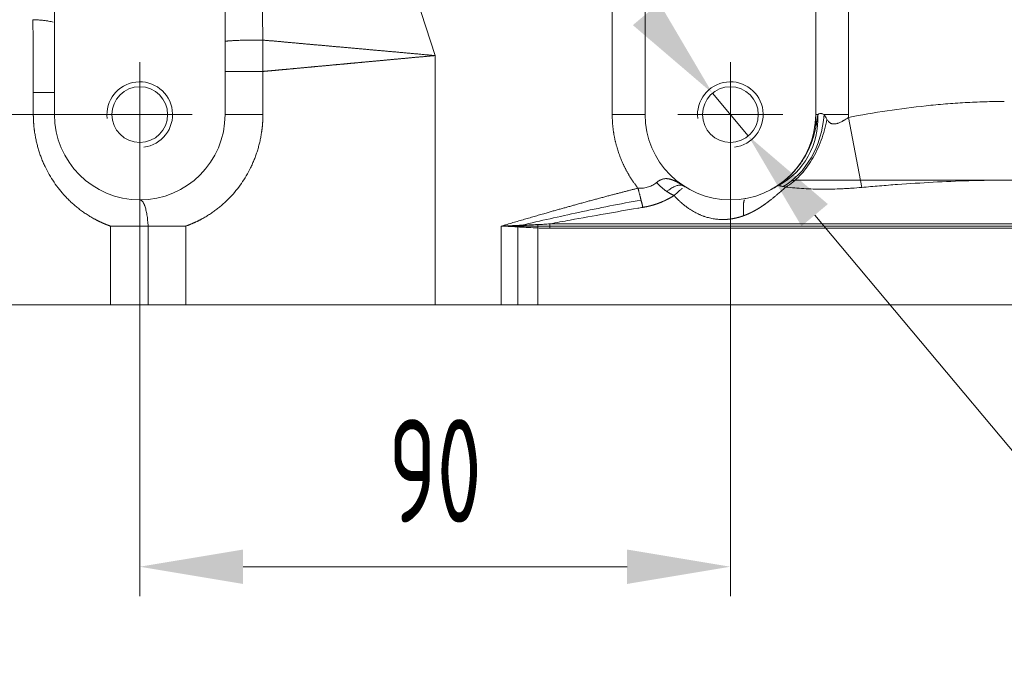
# Model space of a CAD drawing. Header units: millimetres. Extents: x -170 to 6906, y -2212 to 4257.
# Tile 10 of 256: x 778 to 928, y 1405 to 1505. Entities that reach past the tile are written whole.
import ezdxf

# ---------------------------------------------------------------- set-up
doc = ezdxf.new("R2010")
doc.units = ezdxf.units.MM
doc.linetypes.add('CENTER2', pattern=[28.575, 19.05, -3.175, 3.175, -3.175])
for name, color, linetype, lineweight in [('1轮廓实线层', 7, 'Continuous', 18), ('2细线层', 4, 'Continuous', 13), ('3中心线层', 1, 'CENTER2', 13), ('7标注层', 4, 'Continuous', 13)]:
    doc.layers.add(name, color=color, linetype=linetype, lineweight=lineweight)
doc.styles.add('PC_TEXTSTYLE', font='ISOCP.SHX', dxfattribs={"width": 0.707, "bigfont": 'GBCBIG.SHX'})

msp = doc.modelspace()

# ---------------------------------------------------------------- linework, layer by layer
at = {"layer": '1轮廓实线层', "color": 7}
for p, q in [((783.08, 1490.96), (783.08, 1540.96)), ((809.08, 1490.96), (809.08, 1540.96)), ((868.08, 1490.96), (868.08, 1540.96)), ((873.08, 1490.96), (873.08, 1540.96)), ((873.08, 1490.96), (873.08, 1540.96)), ((899.08, 1540.96), (899.08, 1490.96)), ((904.08, 1540.96), (904.08, 1490.96)), ((828.53, 1539.02), (841.08, 1499.96)), ((841.08, 1461.96), (841.08, 1499.96)), ((814.85, 1497.54), (814.85, 1490.96)), ((779.86, 1490.96), (779.86, 1494.31)), ((873.08, 1490.96), (868.08, 1490.96)), ((899.08, 1490.96), (899.08, 1488.92)), ((899.08, 1490.96), (899.41, 1490.96)), ((900.38, 1490.96), (904.08, 1490.96)), ((906.09, 1479.86), (904.08, 1490.54)), ((900.69, 1480.96), (952.29, 1480.96)), ((879.11, 1479.98), (879.15, 1479.96)), ((879.15, 1479.96), (879.15, 1479.97)), ((791.61, 1461.96), (791.61, 1473.96)), ((797.35, 1461.96), (797.35, 1473.96)), ((803.1, 1461.96), (803.1, 1473.96)), ((851.15, 1473.96), (856.74, 1473.96)), ((851.15, 1461.96), (851.15, 1473.96)), ((853.68, 1461.96), (853.68, 1473.84)), ((856.72, 1461.96), (856.72, 1473.68)), ((856.78, 1473.96), (1012.43, 1473.96)), ((1012.41, 1473.64), (858.56, 1473.64)), ((858.57, 1474.31), (1012.52, 1474.31)), ((791.61, 1461.96), (671.41, 1461.96)), ((841.08, 1461.96), (803.1, 1461.96)), ((851.15, 1461.96), (841.08, 1461.96)), ((1012.41, 1461.96), (856.72, 1461.96))]:
    msp.add_line(p, q, dxfattribs=at)
for centre in [(796.08, 1490.96), (886.08, 1490.96)]:
    msp.add_circle(centre, 4.25, dxfattribs=at)
for centre in [(796.08, 1490.96), (886.08, 1490.96)]:
    msp.add_arc(centre, 13, 180, 0, dxfattribs=at)
for centre, major_axis, ratio, start_param, end_param in [((888.21, 1490.96), (-3.38, 11.52), 0.928648, 3.326243, 4.446611), ((891.49, 1490.96), (2.1, 11.82), 0.735457, 3.675187, 4.842153), ((856.9, 1473.68), (-0.1, -2), 0.090566, 4.455124, 4.717005)]:
    msp.add_ellipse(centre, major_axis=major_axis, ratio=ratio, start_param=start_param, end_param=end_param, dxfattribs=at)
for points, degree, knots in [([(814.47, 1541.09), (814.47, 1540.87), (814.48, 1540.44), (814.48, 1539.79), (814.49, 1539.15), (814.5, 1538.5), (814.5, 1537.86), (814.51, 1537.22), (814.51, 1536.58), (814.52, 1535.94), (814.53, 1535.31), (814.53, 1534.68), (814.54, 1534.05), (814.54, 1533.42), (814.55, 1532.79), (814.55, 1532.17), (814.56, 1531.54), (814.56, 1530.92), (814.57, 1530.3), (814.58, 1529.69), (814.58, 1529.07), (814.59, 1528.46), (814.59, 1527.85), (814.6, 1527.24), (814.6, 1526.63), (814.61, 1526.03), (814.61, 1525.42), (814.62, 1524.82), (814.63, 1524.22), (814.63, 1523.62), (814.64, 1523.03), (814.64, 1522.43), (814.65, 1521.84), (814.65, 1521.25), (814.66, 1520.66), (814.66, 1520.07), (814.67, 1519.49), (814.67, 1518.91), (814.68, 1518.33), (814.68, 1517.75), (814.69, 1517.17), (814.69, 1516.6), (814.7, 1516.02), (814.71, 1515.45), (814.71, 1514.88), (814.72, 1514.32), (814.72, 1513.75), (814.73, 1513.19), (814.73, 1512.63), (814.74, 1512.07), (814.74, 1511.51), (814.75, 1510.95), (814.75, 1510.4), (814.76, 1509.85), (814.76, 1509.3), (814.77, 1508.75), (814.77, 1508.2), (814.78, 1507.66), (814.78, 1507.12), (814.79, 1506.58), (814.79, 1506.04), (814.8, 1505.5), (814.8, 1504.97), (814.81, 1504.43), (814.81, 1503.9), (814.81, 1503.37), (814.82, 1502.85), (814.82, 1502.5), (814.82, 1502.32)], 3, [0, 0, 0, 0, 0.016752, 0.033456, 0.050109, 0.066714, 0.083269, 0.099775, 0.116232, 0.13264, 0.148998, 0.165307, 0.181567, 0.197777, 0.213939, 0.230051, 0.246113, 0.262127, 0.278091, 0.294006, 0.309872, 0.325688, 0.341455, 0.357173, 0.372842, 0.388461, 0.404031, 0.419552, 0.435024, 0.450446, 0.46582, 0.481143, 0.496418, 0.511643, 0.52682, 0.541947, 0.557024, 0.572053, 0.587032, 0.601962, 0.616842, 0.631674, 0.646456, 0.661188, 0.675872, 0.690506, 0.705092, 0.719627, 0.734114, 0.748551, 0.762939, 0.777278, 0.791568, 0.805808, 0.819999, 0.834141, 0.848233, 0.862277, 0.876271, 0.890215, 0.904111, 0.917957, 0.931754, 0.945502, 0.9592, 0.972849, 0.986449, 1, 1, 1, 1]), ([(779.8, 1505.43), (779.8, 1505.38), (779.8, 1505.28), (779.81, 1505.13), (779.81, 1504.98), (779.81, 1504.83), (779.81, 1504.68), (779.81, 1504.53), (779.81, 1504.38), (779.81, 1504.23), (779.81, 1504.08), (779.81, 1503.93), (779.81, 1503.79), (779.82, 1503.64), (779.82, 1503.49), (779.82, 1503.34), (779.82, 1503.19), (779.82, 1503.04), (779.82, 1502.89), (779.82, 1502.74), (779.82, 1502.59), (779.82, 1502.44), (779.82, 1502.29), (779.82, 1502.14), (779.83, 1502), (779.83, 1501.85), (779.83, 1501.7), (779.83, 1501.55), (779.83, 1501.4), (779.83, 1501.25), (779.83, 1501.1), (779.83, 1500.95), (779.83, 1500.81), (779.83, 1500.66), (779.83, 1500.51), (779.83, 1500.36), (779.84, 1500.21), (779.84, 1500.06), (779.84, 1499.91), (779.84, 1499.77), (779.84, 1499.62), (779.84, 1499.47), (779.84, 1499.32), (779.84, 1499.17), (779.84, 1499.03), (779.84, 1498.88), (779.84, 1498.73), (779.84, 1498.58), (779.84, 1498.43), (779.85, 1498.28), (779.85, 1498.14), (779.85, 1497.99), (779.85, 1497.84), (779.85, 1497.69), (779.85, 1497.55), (779.85, 1497.4), (779.85, 1497.25), (779.85, 1497.1), (779.85, 1496.96), (779.85, 1496.81), (779.85, 1496.66), (779.85, 1496.51), (779.85, 1496.37), (779.86, 1496.22), (779.86, 1496.07), (779.86, 1495.92), (779.86, 1495.78), (779.86, 1495.63), (779.86, 1495.48), (779.86, 1495.33), (779.86, 1495.19), (779.86, 1495.04), (779.86, 1494.89), (779.86, 1494.75), (779.86, 1494.6), (779.86, 1494.45), (779.86, 1494.36), (779.86, 1494.31)], 3, [0, 0, 0, 0, 0.013506, 0.027008, 0.040504, 0.053996, 0.067484, 0.080967, 0.094445, 0.107918, 0.121387, 0.134851, 0.14831, 0.161765, 0.175215, 0.18866, 0.202101, 0.215537, 0.228969, 0.242395, 0.255818, 0.269235, 0.282648, 0.296056, 0.309459, 0.322858, 0.336252, 0.349642, 0.363026, 0.376407, 0.389782, 0.403153, 0.416519, 0.429881, 0.443238, 0.45659, 0.469937, 0.48328, 0.496619, 0.509952, 0.523281, 0.536606, 0.549925, 0.56324, 0.576551, 0.589856, 0.603158, 0.616454, 0.629746, 0.643033, 0.656315, 0.669593, 0.682866, 0.696134, 0.709398, 0.722657, 0.735911, 0.749161, 0.762405, 0.775646, 0.788881, 0.802112, 0.815337, 0.828559, 0.841775, 0.854987, 0.868194, 0.881396, 0.894593, 0.907786, 0.920973, 0.934157, 0.947335, 0.960508, 0.973677, 0.986841, 1, 1, 1, 1]), ([(779.8, 1505.43), (780.03, 1505.42), (780.25, 1505.41), (780.69, 1505.38), (780.9, 1505.36), (781.31, 1505.33), (781.5, 1505.31), (781.86, 1505.26), (782.03, 1505.24), (782.33, 1505.19), (782.47, 1505.16), (782.69, 1505.11), (782.79, 1505.08), (782.86, 1505.05)], 3, [0, 0, 0, 0, 0.16667, 0.16667, 0.33334, 0.33334, 0.500011, 0.500011, 0.666681, 0.666681, 0.833351, 0.833351, 1, 1, 1, 1]), ([(814.82, 1502.32), (814.89, 1502.31), (815.04, 1502.3), (815.25, 1502.28), (815.46, 1502.26), (815.68, 1502.24), (815.89, 1502.22), (816.11, 1502.21), (816.33, 1502.19), (816.55, 1502.17), (816.77, 1502.15), (816.99, 1502.13), (817.22, 1502.11), (817.44, 1502.09), (817.67, 1502.07), (817.9, 1502.04), (818.13, 1502.02), (818.36, 1502), (818.59, 1501.98), (818.82, 1501.96), (819.06, 1501.94), (819.29, 1501.92), (819.53, 1501.9), (819.77, 1501.88), (820.01, 1501.86), (820.25, 1501.83), (820.49, 1501.81), (820.74, 1501.79), (820.98, 1501.77), (821.23, 1501.75), (821.48, 1501.72), (821.72, 1501.7), (821.98, 1501.68), (822.23, 1501.66), (822.48, 1501.63), (822.73, 1501.61), (822.99, 1501.59), (823.25, 1501.57), (823.51, 1501.54), (823.77, 1501.52), (824.03, 1501.5), (824.29, 1501.47), (824.55, 1501.45), (824.82, 1501.42), (825.08, 1501.4), (825.35, 1501.38), (825.62, 1501.35), (825.89, 1501.33), (826.16, 1501.3), (826.44, 1501.28), (826.71, 1501.25), (826.99, 1501.23), (827.26, 1501.2), (827.54, 1501.18), (827.82, 1501.15), (828.1, 1501.13), (828.38, 1501.1), (828.67, 1501.08), (828.95, 1501.05), (829.24, 1501.03), (829.53, 1501), (829.81, 1500.98), (830.1, 1500.95), (830.4, 1500.92), (830.69, 1500.9), (830.98, 1500.87), (831.28, 1500.84), (831.57, 1500.82), (831.87, 1500.79), (832.17, 1500.76), (832.47, 1500.74), (832.77, 1500.71), (833.08, 1500.68), (833.38, 1500.66), (833.69, 1500.63), (834, 1500.6), (834.3, 1500.57), (834.61, 1500.54), (834.92, 1500.52), (835.24, 1500.49), (835.55, 1500.46), (835.87, 1500.43), (836.18, 1500.4), (836.5, 1500.38), (836.82, 1500.35), (837.14, 1500.32), (837.46, 1500.29), (837.78, 1500.26), (838.11, 1500.23), (838.43, 1500.2), (838.76, 1500.17), (839.09, 1500.14), (839.42, 1500.11), (839.75, 1500.08), (840.08, 1500.05), (840.41, 1500.02), (840.75, 1499.99), (840.97, 1499.97), (841.08, 1499.96)], 3, [0, 0, 0, 0, 0.008087, 0.016223, 0.024408, 0.032642, 0.040925, 0.049257, 0.057638, 0.066068, 0.074547, 0.083076, 0.091653, 0.100279, 0.108955, 0.117679, 0.126453, 0.135275, 0.144147, 0.153067, 0.162037, 0.171056, 0.180124, 0.18924, 0.198406, 0.207621, 0.216885, 0.226198, 0.23556, 0.244972, 0.254432, 0.263941, 0.273499, 0.283107, 0.292763, 0.302469, 0.312223, 0.322027, 0.331879, 0.341781, 0.351732, 0.361732, 0.371781, 0.381878, 0.392025, 0.402221, 0.412466, 0.422761, 0.433104, 0.443496, 0.453937, 0.464428, 0.474967, 0.485555, 0.496193, 0.506879, 0.517615, 0.5284, 0.539233, 0.550116, 0.561048, 0.572029, 0.583058, 0.594137, 0.605265, 0.616442, 0.627668, 0.638943, 0.650268, 0.661641, 0.673063, 0.684534, 0.696055, 0.707624, 0.719242, 0.73091, 0.742626, 0.754392, 0.766207, 0.77807, 0.789983, 0.801945, 0.813955, 0.826015, 0.838124, 0.850282, 0.862489, 0.874744, 0.887049, 0.899403, 0.911806, 0.924258, 0.936759, 0.949309, 0.961909, 0.974557, 0.987254, 1, 1, 1, 1]), ([(841.08, 1499.96), (841.01, 1499.96), (840.87, 1499.94), (840.65, 1499.92), (840.43, 1499.9), (840.22, 1499.88), (840, 1499.86), (839.79, 1499.84), (839.57, 1499.82), (839.36, 1499.8), (839.15, 1499.78), (838.94, 1499.76), (838.73, 1499.74), (838.52, 1499.73), (838.31, 1499.71), (838.1, 1499.69), (837.89, 1499.67), (837.68, 1499.65), (837.48, 1499.63), (837.27, 1499.61), (837.06, 1499.59), (836.86, 1499.57), (836.66, 1499.55), (836.45, 1499.53), (836.25, 1499.52), (836.05, 1499.5), (835.85, 1499.48), (835.65, 1499.46), (835.45, 1499.44), (835.25, 1499.42), (835.05, 1499.4), (834.85, 1499.39), (834.65, 1499.37), (834.46, 1499.35), (834.26, 1499.33), (834.06, 1499.31), (833.87, 1499.3), (833.68, 1499.28), (833.48, 1499.26), (833.29, 1499.24), (833.1, 1499.22), (832.91, 1499.21), (832.72, 1499.19), (832.53, 1499.17), (832.34, 1499.15), (832.15, 1499.14), (831.96, 1499.12), (831.78, 1499.1), (831.59, 1499.08), (831.4, 1499.07), (831.22, 1499.05), (831.03, 1499.03), (830.85, 1499.02), (830.67, 1499), (830.49, 1498.98), (830.3, 1498.97), (830.12, 1498.95), (829.94, 1498.93), (829.76, 1498.92), (829.59, 1498.9), (829.41, 1498.88), (829.23, 1498.87), (829.05, 1498.85), (828.88, 1498.83), (828.7, 1498.82), (828.53, 1498.8), (828.35, 1498.79), (828.18, 1498.77), (828.01, 1498.75), (827.84, 1498.74), (827.66, 1498.72), (827.49, 1498.71), (827.32, 1498.69), (827.16, 1498.67), (826.99, 1498.66), (826.82, 1498.64), (826.65, 1498.63), (826.49, 1498.61), (826.32, 1498.6), (826.15, 1498.58), (825.99, 1498.57), (825.83, 1498.55), (825.66, 1498.54), (825.5, 1498.52), (825.34, 1498.51), (825.18, 1498.49), (825.02, 1498.48), (824.86, 1498.46), (824.7, 1498.45), (824.54, 1498.43), (824.39, 1498.42), (824.23, 1498.4), (824.07, 1498.39), (823.92, 1498.37), (823.76, 1498.36), (823.61, 1498.35), (823.45, 1498.33), (823.3, 1498.32), (823.15, 1498.3), (823, 1498.29), (822.85, 1498.28), (822.7, 1498.26), (822.55, 1498.25), (822.4, 1498.23), (822.25, 1498.22), (822.11, 1498.21), (821.96, 1498.19), (821.81, 1498.18), (821.67, 1498.17), (821.52, 1498.15), (821.38, 1498.14), (821.24, 1498.13), (821.09, 1498.11), (820.95, 1498.1), (820.81, 1498.09), (820.67, 1498.07), (820.53, 1498.06), (820.39, 1498.05), (820.25, 1498.04), (820.12, 1498.02), (819.98, 1498.01), (819.84, 1498), (819.71, 1497.99), (819.57, 1497.97), (819.44, 1497.96), (819.31, 1497.95), (819.17, 1497.94), (819.04, 1497.92), (818.91, 1497.91), (818.78, 1497.9), (818.65, 1497.89), (818.52, 1497.87), (818.39, 1497.86), (818.26, 1497.85), (818.14, 1497.84), (818.01, 1497.83), (817.88, 1497.82), (817.76, 1497.8), (817.63, 1497.79), (817.51, 1497.78), (817.39, 1497.77), (817.26, 1497.76), (817.14, 1497.75), (817.02, 1497.74), (816.9, 1497.73), (816.78, 1497.71), (816.66, 1497.7), (816.54, 1497.69), (816.42, 1497.68), (816.31, 1497.67), (816.19, 1497.66), (816.08, 1497.65), (815.96, 1497.64), (815.85, 1497.63), (815.73, 1497.62), (815.62, 1497.61), (815.51, 1497.6), (815.39, 1497.59), (815.28, 1497.58), (815.17, 1497.57), (815.06, 1497.56), (814.95, 1497.55), (814.88, 1497.54), (814.85, 1497.54)], 3, [0, 0, 0, 0, 0.008263, 0.016501, 0.024713, 0.032899, 0.04106, 0.049195, 0.057304, 0.065388, 0.073446, 0.081479, 0.089486, 0.097467, 0.105422, 0.113352, 0.121256, 0.129135, 0.136988, 0.144815, 0.152616, 0.160392, 0.168143, 0.175867, 0.183566, 0.191239, 0.198887, 0.206509, 0.214106, 0.221676, 0.229221, 0.236741, 0.244234, 0.251703, 0.259145, 0.266562, 0.273953, 0.281318, 0.288658, 0.295972, 0.303261, 0.310524, 0.317761, 0.324973, 0.332159, 0.339319, 0.346454, 0.353563, 0.360646, 0.367704, 0.374736, 0.381742, 0.388723, 0.395678, 0.402607, 0.409511, 0.416389, 0.423242, 0.430068, 0.43687, 0.443645, 0.450395, 0.457119, 0.463818, 0.470491, 0.477138, 0.48376, 0.490355, 0.496926, 0.50347, 0.509989, 0.516483, 0.52295, 0.529393, 0.535809, 0.5422, 0.548565, 0.554904, 0.561218, 0.567506, 0.573769, 0.580005, 0.586217, 0.592402, 0.598562, 0.604696, 0.610805, 0.616888, 0.622945, 0.628977, 0.634983, 0.640963, 0.646918, 0.652847, 0.65875, 0.664628, 0.67048, 0.676306, 0.682107, 0.687882, 0.693631, 0.699355, 0.705053, 0.710726, 0.716373, 0.721994, 0.727589, 0.733159, 0.738704, 0.744222, 0.749715, 0.755182, 0.760624, 0.76604, 0.77143, 0.776795, 0.782134, 0.787447, 0.792735, 0.797997, 0.803234, 0.808444, 0.81363, 0.818789, 0.823923, 0.829031, 0.834113, 0.83917, 0.844202, 0.849207, 0.854187, 0.859141, 0.86407, 0.868973, 0.87385, 0.878702, 0.883528, 0.888328, 0.893103, 0.897852, 0.902575, 0.907273, 0.911945, 0.916591, 0.921212, 0.925807, 0.930377, 0.934921, 0.939439, 0.943931, 0.948398, 0.95284, 0.957255, 0.961645, 0.966009, 0.970348, 0.974661, 0.978948, 0.98321, 0.987446, 0.991656, 0.995841, 1, 1, 1, 1]), ([(809.08, 1497.54), (809.08, 1497.54), (809.1, 1497.54), (809.19, 1497.54), (809.33, 1497.54), (809.53, 1497.54), (809.78, 1497.54), (810.08, 1497.54), (810.43, 1497.54), (810.82, 1497.54), (811.25, 1497.54), (811.71, 1497.54), (812.2, 1497.54), (812.71, 1497.54), (813.24, 1497.54), (813.77, 1497.54), (814.31, 1497.54), (814.67, 1497.54), (814.85, 1497.54)], 3, [0, 0, 0, 0, 0.061812, 0.124357, 0.186903, 0.249449, 0.311995, 0.374541, 0.437087, 0.499633, 0.562179, 0.624725, 0.687271, 0.749816, 0.812362, 0.874908, 0.937454, 1, 1, 1, 1]), ([(779.86, 1494.31), (780.1, 1494.31), (780.33, 1494.31), (780.76, 1494.31), (780.97, 1494.31), (781.37, 1494.31), (781.56, 1494.31), (781.9, 1494.31), (782.06, 1494.31), (782.34, 1494.31), (782.47, 1494.31), (782.69, 1494.31), (782.78, 1494.31), (782.93, 1494.31), (782.99, 1494.31), (783.06, 1494.31), (783.08, 1494.31), (783.08, 1494.31)], 3, [0, 0, 0, 0, 0.124995, 0.124995, 0.24999, 0.24999, 0.374986, 0.374986, 0.499981, 0.499981, 0.624976, 0.624976, 0.749971, 0.749971, 0.874966, 0.874966, 1, 1, 1, 1]), ([(904.08, 1490.54), (906.04, 1490.9), (908.01, 1491.24), (911.94, 1491.83), (913.92, 1492.09), (916.88, 1492.4), (917.87, 1492.5), (919.86, 1492.66), (920.85, 1492.73), (922.84, 1492.84), (923.83, 1492.89), (925.83, 1492.95), (926.82, 1492.96), (927.82, 1492.96)], 3, [0, 0, 0, 0, 0.25, 0.25, 0.5, 0.5, 0.625, 0.625, 0.75, 0.75, 0.875, 0.875, 1, 1, 1, 1]), ([(783.08, 1490.96), (783.08, 1490.96), (783.06, 1490.96), (782.99, 1490.96), (782.93, 1490.96), (782.78, 1490.96), (782.69, 1490.96), (782.47, 1490.96), (782.34, 1490.96), (782.06, 1490.96), (781.9, 1490.96), (781.56, 1490.96), (781.37, 1490.96), (780.97, 1490.96), (780.76, 1490.96), (780.33, 1490.96), (780.1, 1490.96), (779.86, 1490.96)], 3, [0, 0, 0, 0, 0.124944, 0.124944, 0.249952, 0.249952, 0.37496, 0.37496, 0.499968, 0.499968, 0.624976, 0.624976, 0.749984, 0.749984, 0.874992, 0.874992, 1, 1, 1, 1]), ([(791.61, 1473.96), (791.58, 1473.97), (791.54, 1473.99), (791.48, 1474.01), (791.41, 1474.03), (791.35, 1474.06), (791.28, 1474.08), (791.22, 1474.11), (791.15, 1474.13), (791.09, 1474.16), (791.03, 1474.18), (790.96, 1474.21), (790.9, 1474.23), (790.83, 1474.26), (790.77, 1474.29), (790.71, 1474.31), (790.64, 1474.34), (790.58, 1474.37), (790.52, 1474.4), (790.45, 1474.42), (790.39, 1474.45), (790.33, 1474.48), (790.27, 1474.51), (790.2, 1474.54), (790.14, 1474.57), (790.08, 1474.59), (790.02, 1474.62), (789.95, 1474.65), (789.89, 1474.68), (789.83, 1474.71), (789.77, 1474.74), (789.71, 1474.77), (789.64, 1474.81), (789.58, 1474.84), (789.52, 1474.87), (789.46, 1474.9), (789.4, 1474.93), (789.34, 1474.96), (789.28, 1475), (789.22, 1475.03), (789.16, 1475.06), (788.91, 1475.2), (788.49, 1475.44), (787.91, 1475.81), (787.34, 1476.2), (786.78, 1476.62), (786.24, 1477.06), (785.72, 1477.51), (785.22, 1477.99), (784.58, 1478.66), (783.82, 1479.53), (783, 1480.64), (782.27, 1481.81), (781.74, 1482.83), (781.36, 1483.67), (781.1, 1484.3), (780.86, 1484.95), (780.65, 1485.6), (780.47, 1486.26), (780.31, 1486.92), (780.17, 1487.59), (780.09, 1488.08), (780.04, 1488.39), (780.03, 1488.52), (780.01, 1488.64), (779.99, 1488.77), (779.98, 1488.9), (779.96, 1489.03), (779.95, 1489.16), (779.94, 1489.29), (779.93, 1489.41), (779.92, 1489.54), (779.91, 1489.67), (779.9, 1489.8), (779.89, 1489.93), (779.89, 1490.06), (779.88, 1490.19), (779.87, 1490.32), (779.87, 1490.45), (779.87, 1490.57), (779.86, 1490.7), (779.86, 1490.83), (779.86, 1490.92), (779.86, 1490.96)], 3, [0, 0, 0, 0, 0.003194, 0.006387, 0.009579, 0.012771, 0.015962, 0.019152, 0.022342, 0.025532, 0.028721, 0.031909, 0.035097, 0.038285, 0.041473, 0.04466, 0.047847, 0.051034, 0.054221, 0.057408, 0.060595, 0.063782, 0.06697, 0.070157, 0.073345, 0.076532, 0.07972, 0.082909, 0.086098, 0.089287, 0.092477, 0.095667, 0.098858, 0.10205, 0.105242, 0.108435, 0.111629, 0.114823, 0.118019, 0.121215, 0.124412, 0.12761, 0.159621, 0.19158, 0.223534, 0.25553, 0.287449, 0.319297, 0.351119, 0.382964, 0.446183, 0.509244, 0.571706, 0.633993, 0.664871, 0.695664, 0.726418, 0.75718, 0.787711, 0.81817, 0.848603, 0.879057, 0.884827, 0.890593, 0.896357, 0.902118, 0.907877, 0.913634, 0.91939, 0.925145, 0.930899, 0.936653, 0.942406, 0.948159, 0.953913, 0.959668, 0.965424, 0.971181, 0.97694, 0.982701, 0.988465, 0.994231, 1, 1, 1, 1]), ([(814.85, 1490.96), (814.85, 1490.94), (814.85, 1490.89), (814.85, 1490.82), (814.85, 1490.75), (814.84, 1490.68), (814.84, 1490.61), (814.84, 1490.54), (814.84, 1490.47), (814.84, 1490.4), (814.84, 1490.33), (814.83, 1490.26), (814.83, 1490.19), (814.83, 1490.12), (814.82, 1490.05), (814.82, 1489.98), (814.82, 1489.91), (814.81, 1489.84), (814.81, 1489.77), (814.8, 1489.7), (814.8, 1489.63), (814.79, 1489.56), (814.79, 1489.49), (814.78, 1489.42), (814.78, 1489.35), (814.77, 1489.28), (814.76, 1489.21), (814.76, 1489.14), (814.75, 1489.07), (814.74, 1489), (814.73, 1488.93), (814.73, 1488.86), (814.72, 1488.79), (814.71, 1488.72), (814.7, 1488.65), (814.69, 1488.58), (814.68, 1488.51), (814.67, 1488.44), (814.66, 1488.37), (814.65, 1488.3), (814.64, 1488.23), (814.6, 1487.96), (814.52, 1487.47), (814.37, 1486.78), (814.2, 1486.11), (814.01, 1485.43), (813.78, 1484.77), (813.54, 1484.12), (813.27, 1483.48), (812.87, 1482.64), (812.33, 1481.62), (811.58, 1480.46), (810.75, 1479.36), (809.99, 1478.5), (809.35, 1477.86), (808.86, 1477.4), (808.34, 1476.95), (807.81, 1476.53), (807.27, 1476.13), (806.71, 1475.75), (806.14, 1475.39), (805.71, 1475.15), (805.44, 1475), (805.32, 1474.94), (805.21, 1474.88), (805.1, 1474.82), (804.98, 1474.76), (804.87, 1474.71), (804.75, 1474.65), (804.64, 1474.6), (804.52, 1474.54), (804.4, 1474.49), (804.29, 1474.44), (804.17, 1474.39), (804.05, 1474.34), (803.94, 1474.29), (803.82, 1474.24), (803.7, 1474.19), (803.58, 1474.14), (803.46, 1474.1), (803.34, 1474.05), (803.22, 1474.01), (803.14, 1473.98), (803.1, 1473.96)], 3, [0, 0, 0, 0, 0.003178, 0.006355, 0.009531, 0.012706, 0.01588, 0.019053, 0.022226, 0.025398, 0.028569, 0.03174, 0.03491, 0.03808, 0.041249, 0.044417, 0.047585, 0.050753, 0.053921, 0.057088, 0.060255, 0.063422, 0.066589, 0.069756, 0.072923, 0.07609, 0.079257, 0.082424, 0.085591, 0.088758, 0.091926, 0.095094, 0.098263, 0.101431, 0.104601, 0.10777, 0.110941, 0.114112, 0.117283, 0.120456, 0.123628, 0.126802, 0.158494, 0.190129, 0.221755, 0.253419, 0.284974, 0.316466, 0.34794, 0.379445, 0.442107, 0.50469, 0.56696, 0.629165, 0.660171, 0.691121, 0.722062, 0.753039, 0.783946, 0.814807, 0.845667, 0.876573, 0.882456, 0.888336, 0.894213, 0.900089, 0.905964, 0.911837, 0.917709, 0.923581, 0.929452, 0.935323, 0.941195, 0.947067, 0.952941, 0.958815, 0.964691, 0.970569, 0.97645, 0.982333, 0.988218, 0.994107, 1, 1, 1, 1]), ([(809.08, 1490.96), (809.08, 1490.96), (809.09, 1490.96), (809.12, 1490.96), (809.15, 1490.96), (809.21, 1490.96), (809.26, 1490.96), (809.36, 1490.96), (809.43, 1490.96), (809.57, 1490.96), (809.65, 1490.96), (809.84, 1490.96), (809.94, 1490.96), (810.16, 1490.96), (810.29, 1490.96), (810.55, 1490.96), (810.68, 1490.96), (810.97, 1490.96), (811.13, 1490.96), (811.44, 1490.96), (811.61, 1490.96), (811.94, 1490.96), (812.11, 1490.96), (812.46, 1490.96), (812.64, 1490.96), (812.99, 1490.96), (813.17, 1490.96), (813.52, 1490.96), (813.69, 1490.96), (814.03, 1490.96), (814.2, 1490.96), (814.53, 1490.96), (814.69, 1490.96), (814.85, 1490.96)], 3, [0, 0, 0, 0, 0.061818, 0.061818, 0.124363, 0.124363, 0.186909, 0.186909, 0.249454, 0.249454, 0.312, 0.312, 0.374545, 0.374545, 0.437091, 0.437091, 0.499636, 0.499636, 0.562182, 0.562182, 0.624727, 0.624727, 0.687273, 0.687273, 0.749818, 0.749818, 0.812364, 0.812364, 0.874909, 0.874909, 0.937455, 0.937455, 1, 1, 1, 1]), ([(892.16, 1479.47), (892.16, 1479.47), (892.17, 1479.47), (892.17, 1479.48), (892.18, 1479.48), (892.18, 1479.48), (892.18, 1479.48), (892.19, 1479.49), (892.2, 1479.49), (892.22, 1479.5), (892.24, 1479.51), (892.29, 1479.54), (892.32, 1479.56), (892.42, 1479.61), (892.49, 1479.65), (892.68, 1479.76), (892.81, 1479.84), (893.19, 1480.07), (893.43, 1480.24), (893.92, 1480.58), (894.39, 1480.94), (894.83, 1481.33), (895.16, 1481.64), (895.32, 1481.8), (895.47, 1481.96), (895.58, 1482.06), (895.63, 1482.12), (895.88, 1482.39), (896.08, 1482.62), (896.45, 1483.08), (896.81, 1483.55), (897.13, 1484.05), (897.44, 1484.55), (897.59, 1484.81), (897.8, 1485.2), (897.9, 1485.4), (897.99, 1485.6), (898.06, 1485.74), (898.09, 1485.81), (898.24, 1486.15), (898.35, 1486.42), (898.56, 1486.98), (898.65, 1487.26), (898.82, 1487.82), (898.9, 1488.11), (899, 1488.53), (899.03, 1488.68), (899.09, 1488.96), (899.12, 1489.11), (899.18, 1489.39), (899.2, 1489.54), (899.25, 1489.83), (899.27, 1489.97), (899.3, 1490.19), (899.31, 1490.26), (899.33, 1490.4), (899.34, 1490.47), (899.36, 1490.62), (899.37, 1490.69), (899.39, 1490.83), (899.4, 1490.89), (899.41, 1490.96)], 3, [0, 0, 0, 0, 0.000977, 0.001465, 0.001709, 0.001709, 0.001953, 0.001953, 0.003906, 0.003906, 0.007813, 0.007813, 0.015625, 0.015625, 0.03125, 0.03125, 0.0625, 0.0625, 0.125, 0.125, 0.1875, 0.25, 0.25, 0.28125, 0.296875, 0.296875, 0.3125, 0.3125, 0.375, 0.375, 0.4375, 0.5, 0.5, 0.5625, 0.5625, 0.59375, 0.609375, 0.609375, 0.625, 0.625, 0.6875, 0.6875, 0.75, 0.75, 0.8125, 0.8125, 0.84375, 0.84375, 0.875, 0.875, 0.90625, 0.90625, 0.9375, 0.9375, 0.953125, 0.953125, 0.96875, 0.96875, 0.984375, 0.984375, 1, 1, 1, 1]), ([(894.52, 1479.91), (894.89, 1480.13), (895.26, 1480.39), (895.97, 1480.98), (896.32, 1481.3), (896.99, 1482.01), (897.32, 1482.39), (897.93, 1483.21), (898.23, 1483.64), (898.78, 1484.55), (899.03, 1485.03), (899.51, 1486.01), (899.72, 1486.52), (900.11, 1487.57), (900.28, 1488.1), (900.57, 1489.18), (900.69, 1489.73), (900.78, 1490.28)], 3, [0, 0, 0, 0, 0.125, 0.125, 0.25, 0.25, 0.375, 0.375, 0.5, 0.5, 0.625, 0.625, 0.75, 0.75, 0.875, 0.875, 1, 1, 1, 1]), ([(899.41, 1490.96), (899.44, 1490.99), (899.47, 1491.01), (899.52, 1491.05), (899.53, 1491.06), (899.56, 1491.08), (899.58, 1491.09), (899.67, 1491.12), (899.74, 1491.14), (899.85, 1491.14), (899.88, 1491.14), (899.91, 1491.14), (899.93, 1491.14), (899.94, 1491.14), (900, 1491.13), (900.05, 1491.11), (900.18, 1491.07), (900.28, 1491.02), (900.38, 1490.96)], 3, [0, 0, 0, 0, 0.125, 0.125, 0.1875, 0.1875, 0.25, 0.25, 0.5, 0.5, 0.5625, 0.59375, 0.59375, 0.625, 0.625, 0.75, 0.75, 1, 1, 1, 1]), ([(900.38, 1490.96), (900.45, 1490.85), (900.52, 1490.74), (900.65, 1490.51), (900.72, 1490.4), (900.78, 1490.28)], 3, [0, 0, 0, 0, 0.5, 0.5, 1, 1, 1, 1]), ([(900.78, 1490.28), (900.82, 1490.21), (900.86, 1490.14), (900.95, 1490.02), (900.99, 1489.96), (901.07, 1489.87), (901.1, 1489.85), (901.15, 1489.79), (901.18, 1489.77), (901.27, 1489.7), (901.33, 1489.66), (901.41, 1489.62), (901.43, 1489.61), (901.47, 1489.6), (901.52, 1489.58), (901.64, 1489.54), (901.76, 1489.53), (901.85, 1489.53), (901.87, 1489.53), (901.91, 1489.53), (901.97, 1489.53), (902.03, 1489.53), (902.15, 1489.55), (902.23, 1489.57), (902.32, 1489.59), (902.34, 1489.6), (902.38, 1489.61), (902.4, 1489.62), (902.46, 1489.63), (902.5, 1489.65), (902.62, 1489.69), (902.69, 1489.72), (902.84, 1489.79), (902.92, 1489.83), (903.07, 1489.9), (903.14, 1489.94), (903.25, 1490.01), (903.29, 1490.03), (903.36, 1490.07), (903.47, 1490.14), (903.58, 1490.2), (903.8, 1490.34), (903.94, 1490.44), (904.08, 1490.54)], 3, [0, 0, 0, 0, 0.0625, 0.0625, 0.125, 0.125, 0.15625, 0.15625, 0.1875, 0.1875, 0.25, 0.25, 0.265625, 0.265625, 0.28125, 0.3125, 0.375, 0.375, 0.390625, 0.390625, 0.40625, 0.4375, 0.4375, 0.5, 0.5, 0.515625, 0.515625, 0.53125, 0.53125, 0.5625, 0.5625, 0.625, 0.625, 0.6875, 0.6875, 0.75, 0.75, 0.78125, 0.78125, 0.8125, 0.875, 0.875, 1, 1, 1, 1]), ([(872.01, 1479.74), (871.07, 1480.92), (870.34, 1482.24), (869.6, 1483.58), (868.59, 1486.46), (868.33, 1487.97)], 2, [0, 0, 0, 0.25, 0.25, 0.5, 0.75, 0.75, 0.75]), ([(878.93, 1480.11), (878.92, 1480.11), (878.89, 1480.13), (878.85, 1480.15), (878.81, 1480.18), (878.76, 1480.21), (878.72, 1480.23), (878.68, 1480.26), (878.64, 1480.29), (878.59, 1480.31), (878.55, 1480.34), (878.51, 1480.36), (878.47, 1480.39), (878.43, 1480.41), (878.36, 1480.45), (878.26, 1480.51), (878.14, 1480.58), (878.02, 1480.65), (877.9, 1480.71), (877.79, 1480.77), (877.68, 1480.82), (877.57, 1480.87), (877.47, 1480.92), (877.37, 1480.96), (877.27, 1481), (877.16, 1481.04), (877.06, 1481.07), (876.96, 1481.1), (876.86, 1481.13), (876.77, 1481.15), (876.67, 1481.17), (876.58, 1481.18), (876.49, 1481.19), (876.36, 1481.2), (876.19, 1481.2), (875.99, 1481.18), (875.79, 1481.14), (875.65, 1481.09), (875.56, 1481.06), (875.52, 1481.04), (875.48, 1481.02), (875.45, 1481.01), (875.41, 1480.99), (875.37, 1480.97), (875.34, 1480.95), (875.3, 1480.93), (875.26, 1480.91), (875.22, 1480.89), (875.18, 1480.86), (875.15, 1480.84), (875.11, 1480.81), (875.07, 1480.79), (875.03, 1480.76), (874.99, 1480.73), (874.96, 1480.7), (874.92, 1480.67), (874.88, 1480.64), (874.86, 1480.62), (874.84, 1480.61)], 3, [0, 0, 0, 0, 0.008523, 0.018694, 0.028854, 0.039004, 0.049143, 0.059271, 0.069387, 0.079492, 0.089585, 0.099666, 0.109733, 0.119785, 0.129824, 0.159842, 0.189669, 0.219301, 0.24873, 0.276556, 0.303104, 0.328372, 0.352358, 0.378419, 0.404067, 0.429307, 0.454143, 0.47858, 0.502622, 0.526276, 0.549551, 0.572454, 0.594994, 0.617177, 0.666926, 0.715881, 0.764167, 0.81191, 0.820986, 0.830091, 0.839226, 0.848393, 0.857591, 0.866822, 0.876087, 0.885387, 0.894722, 0.904094, 0.913503, 0.922951, 0.932437, 0.941963, 0.951529, 0.961137, 0.970788, 0.980481, 0.990218, 1, 1, 1, 1]), ([(895.93, 1480.96), (895.98, 1480.96), (896.03, 1480.96), (896.67, 1480.97), (897.33, 1480.96), (898.77, 1480.96), (899.52, 1480.96), (900.35, 1480.96), (900.41, 1480.96), (900.47, 1480.96)], 3, [0, 0, 0, 0, 0.03815, 0.03815, 0.50148, 0.50148, 0.964811, 0.964811, 1, 1, 1, 1]), ([(927.82, 1480.96), (926.92, 1480.96), (926.02, 1480.96), (924.21, 1480.93), (923.31, 1480.91), (920.6, 1480.83), (918.79, 1480.75), (915.17, 1480.55), (913.35, 1480.44), (910.63, 1480.24), (909.72, 1480.17), (907.9, 1480.02), (907, 1479.94), (906.09, 1479.86)], 3, [0, 0, 0, 0, 0.125, 0.125, 0.25, 0.25, 0.5, 0.5, 0.75, 0.75, 0.875, 0.875, 1, 1, 1, 1]), ([(851.15, 1473.96), (857.32, 1475.78), (862.17, 1477.13), (867.42, 1478.59), (872.01, 1479.74)], 2, [0, 0, 0, 0.5, 0.5, 1, 1, 1]), ([(874.84, 1480.61), (874.76, 1480.54), (874.67, 1480.47), (874.48, 1480.34), (874.38, 1480.28), (874.17, 1480.17), (874.07, 1480.11), (873.84, 1480.01), (873.72, 1479.97), (873.48, 1479.89), (873.36, 1479.86), (873.1, 1479.8), (872.97, 1479.78), (872.7, 1479.75), (872.57, 1479.74), (872.29, 1479.73), (872.15, 1479.74), (872.01, 1479.74)], 3, [0, 0, 0, 0, 0.125, 0.125, 0.25, 0.25, 0.375, 0.375, 0.5, 0.5, 0.625, 0.625, 0.75, 0.75, 0.875, 0.875, 1, 1, 1, 1]), ([(879.15, 1479.97), (879.09, 1480.01), (879.02, 1480.04), (878.89, 1480.1), (878.82, 1480.12), (878.61, 1480.18), (878.47, 1480.2), (878.16, 1480.18), (878, 1480.15), (877.67, 1480.05), (877.49, 1479.97), (877.13, 1479.77), (876.93, 1479.65), (876.63, 1479.42), (876.51, 1479.33), (876.4, 1479.24)], 3, [0, 0, 0, 0, 0.087452, 0.087452, 0.177217, 0.177217, 0.356746, 0.356746, 0.536276, 0.536276, 0.715806, 0.715806, 0.895336, 0.895336, 1, 1, 1, 1]), ([(877.51, 1478.62), (877.53, 1478.64), (877.64, 1478.75), (877.85, 1478.94), (878.12, 1479.18), (878.36, 1479.39), (878.57, 1479.57), (878.7, 1479.67), (878.76, 1479.72), (878.76, 1479.73)], 3, [0, 0, 0, 0, 0.029487, 0.214748, 0.395627, 0.578861, 0.769602, 0.972518, 1, 1, 1, 1]), ([(879.15, 1479.96), (879.14, 1479.97), (879.11, 1479.99), (879.07, 1480.02), (879.02, 1480.05), (878.98, 1480.07), (878.95, 1480.09), (878.93, 1480.1), (878.93, 1480.11)], 3, [0, 0, 0, 0, 0.193973, 0.38783, 0.581554, 0.77513, 0.968544, 1, 1, 1, 1]), ([(888.11, 1475.55), (888.12, 1475.55), (888.14, 1475.56), (888.17, 1475.57), (888.21, 1475.59), (888.24, 1475.6), (888.28, 1475.61), (888.31, 1475.62), (888.35, 1475.64), (888.38, 1475.65), (888.42, 1475.67), (888.45, 1475.68), (888.49, 1475.69), (888.52, 1475.71), (888.56, 1475.72), (888.59, 1475.74), (888.63, 1475.75), (888.66, 1475.77), (888.7, 1475.78), (888.73, 1475.8), (888.77, 1475.81), (888.81, 1475.83), (888.84, 1475.85), (888.88, 1475.86), (888.91, 1475.88), (888.95, 1475.89), (888.99, 1475.91), (889.02, 1475.93), (889.06, 1475.95), (889.1, 1475.96), (889.13, 1475.98), (889.17, 1476), (889.21, 1476.02), (889.24, 1476.03), (889.28, 1476.05), (889.32, 1476.07), (889.36, 1476.09), (889.39, 1476.11), (889.43, 1476.13), (889.47, 1476.15), (889.51, 1476.17), (889.54, 1476.19), (889.58, 1476.21), (889.62, 1476.23), (889.66, 1476.25), (889.7, 1476.27), (889.73, 1476.29), (889.77, 1476.31), (889.81, 1476.33), (889.85, 1476.35), (889.89, 1476.37), (889.93, 1476.39), (889.97, 1476.42), (890.01, 1476.44), (890.04, 1476.46), (890.08, 1476.48), (890.12, 1476.51), (890.16, 1476.53), (890.2, 1476.55), (890.24, 1476.58), (890.28, 1476.6), (890.32, 1476.62), (890.36, 1476.65), (890.4, 1476.67), (890.44, 1476.7), (890.48, 1476.72), (890.52, 1476.75), (890.56, 1476.77), (890.6, 1476.8), (890.64, 1476.82), (890.68, 1476.85), (890.71, 1476.87), (890.73, 1476.88), (890.75, 1476.89), (890.77, 1476.91), (890.81, 1476.93), (890.85, 1476.96), (890.94, 1477.02), (891.05, 1477.09), (891.18, 1477.18), (891.29, 1477.26), (891.39, 1477.33), (891.55, 1477.44), (891.71, 1477.56), (891.89, 1477.7), (892.05, 1477.82), (892.23, 1477.96), (892.39, 1478.09), (892.53, 1478.2), (892.66, 1478.3), (892.76, 1478.39), (892.94, 1478.54), (893.17, 1478.73), (893.46, 1478.98), (893.72, 1479.21), (893.98, 1479.43), (894.22, 1479.65), (894.37, 1479.78), (894.46, 1479.86), (894.48, 1479.88), (894.5, 1479.89), (894.51, 1479.9), (894.52, 1479.91)], 3, [0, 0, 0, 0, 0.00423, 0.008477, 0.012742, 0.017025, 0.021326, 0.025645, 0.029983, 0.034338, 0.038712, 0.043103, 0.047514, 0.051942, 0.056389, 0.060855, 0.065339, 0.069842, 0.074364, 0.078905, 0.083465, 0.088043, 0.092641, 0.097258, 0.101895, 0.10655, 0.111226, 0.11592, 0.120635, 0.125369, 0.130123, 0.134897, 0.139691, 0.144506, 0.14934, 0.154195, 0.15907, 0.163965, 0.168881, 0.173818, 0.178776, 0.183754, 0.188754, 0.193775, 0.198817, 0.20388, 0.208965, 0.214071, 0.219199, 0.224349, 0.229521, 0.234715, 0.239931, 0.245169, 0.25043, 0.255713, 0.261019, 0.266348, 0.2717, 0.277074, 0.282472, 0.287894, 0.293338, 0.298806, 0.304298, 0.309814, 0.315354, 0.320918, 0.326507, 0.33212, 0.337757, 0.34342, 0.344532, 0.346939, 0.350644, 0.35565, 0.361961, 0.369583, 0.391235, 0.411418, 0.424598, 0.439577, 0.456378, 0.494571, 0.51103, 0.541499, 0.569599, 0.595276, 0.618473, 0.639136, 0.657214, 0.672661, 0.728734, 0.780884, 0.828902, 0.881595, 0.932587, 0.981748, 0.986308, 0.990871, 0.995435, 1, 1, 1, 1]), ([(892.16, 1479.47), (892.29, 1479.54), (892.59, 1479.7), (893.08, 1479.99), (893.52, 1480.27), (893.66, 1480.37), (893.67, 1480.37), (893.67, 1480.37)], 3, [0, 0, 0, 0, 0.16672, 0.399389, 0.710749, 0.939863, 1, 1, 1, 1]), ([(893.52, 1480.15), (893.52, 1480.15), (893.51, 1480.15), (893.51, 1480.16), (893.5, 1480.16), (893.49, 1480.18), (893.49, 1480.18), (893.49, 1480.2), (893.49, 1480.21), (893.49, 1480.22)], 3, [0, 0, 0, 0, 0.044899, 0.044899, 0.235919, 0.235919, 0.61796, 0.61796, 1, 1, 1, 1]), ([(894.11, 1480.01), (894.05, 1480.02), (893.99, 1480.03), (893.89, 1480.05), (893.84, 1480.06), (893.78, 1480.07), (893.76, 1480.08), (893.72, 1480.09), (893.7, 1480.09), (893.65, 1480.1), (893.62, 1480.11), (893.59, 1480.12), (893.58, 1480.12), (893.57, 1480.12)], 3, [0, 0, 0, 0, 0.234446, 0.234446, 0.468892, 0.468892, 0.586115, 0.586115, 0.703338, 0.703338, 0.937784, 0.937784, 1, 1, 1, 1]), ([(894.52, 1479.91), (894.44, 1479.93), (894.37, 1479.95), (894.24, 1479.98), (894.17, 1479.99), (894.11, 1480.01)], 3, [0, 0, 0, 0, 0.5, 0.5, 1, 1, 1, 1]), ([(906.09, 1479.86), (905.58, 1479.81), (905.08, 1479.77), (904.33, 1479.72), (904.08, 1479.71), (903.58, 1479.68), (903.34, 1479.66), (902.59, 1479.63), (902.1, 1479.61), (901.12, 1479.59), (900.63, 1479.59), (899.91, 1479.59), (899.67, 1479.59), (899.18, 1479.6), (898.94, 1479.61), (898.23, 1479.63), (897.75, 1479.65), (896.81, 1479.7), (896.35, 1479.74), (895.42, 1479.82), (894.97, 1479.86), (894.52, 1479.91)], 3, [0, 0, 0, 0, 0.125, 0.125, 0.1875, 0.1875, 0.25, 0.25, 0.375, 0.375, 0.5, 0.5, 0.5625, 0.5625, 0.625, 0.625, 0.75, 0.75, 0.875, 0.875, 1, 1, 1, 1]), ([(872.46, 1477.94), (869.28, 1477.36), (866.12, 1476.72), (860.05, 1475.42), (857.15, 1474.77), (854.26, 1474.1)], 3, [0, 0, 0, 0, 0.521159, 0.521159, 1, 1, 1, 1]), ([(872.75, 1476.82), (872.76, 1476.82), (872.8, 1476.83), (872.85, 1476.84), (872.91, 1476.85), (872.96, 1476.86), (873.02, 1476.87), (873.07, 1476.88), (873.13, 1476.89), (873.18, 1476.9), (873.24, 1476.91), (873.29, 1476.92), (873.34, 1476.93), (873.4, 1476.94), (873.45, 1476.95), (873.51, 1476.97), (873.56, 1476.98), (873.62, 1476.99), (873.67, 1477), (873.72, 1477.02), (873.78, 1477.03), (873.83, 1477.04), (873.89, 1477.06), (873.94, 1477.07), (874, 1477.09), (874.05, 1477.1), (874.1, 1477.12), (874.16, 1477.13), (874.21, 1477.15), (874.26, 1477.16), (874.32, 1477.18), (874.37, 1477.19), (874.43, 1477.21), (874.48, 1477.23), (874.53, 1477.24), (874.59, 1477.26), (874.64, 1477.28), (874.69, 1477.29), (874.74, 1477.31), (874.8, 1477.33), (874.85, 1477.35), (874.9, 1477.37), (874.96, 1477.39), (875.01, 1477.4), (875.06, 1477.42), (875.11, 1477.44), (875.16, 1477.46), (875.22, 1477.48), (875.27, 1477.5), (875.32, 1477.52), (875.37, 1477.54), (875.42, 1477.56), (875.49, 1477.59), (875.58, 1477.63), (875.69, 1477.67), (875.81, 1477.72), (875.93, 1477.78), (876.06, 1477.83), (876.19, 1477.9), (876.33, 1477.96), (876.45, 1478.03), (876.55, 1478.08), (876.63, 1478.12), (876.69, 1478.15), (876.74, 1478.18), (876.8, 1478.21), (876.86, 1478.24), (876.92, 1478.27), (876.97, 1478.31), (877.03, 1478.34), (877.09, 1478.37), (877.15, 1478.41), (877.21, 1478.44), (877.27, 1478.48), (877.33, 1478.51), (877.39, 1478.55), (877.45, 1478.59), (877.49, 1478.61), (877.51, 1478.62)], 3, [0, 0, 0, 0, 0.010536, 0.021081, 0.031635, 0.042198, 0.052769, 0.063348, 0.073936, 0.084531, 0.095134, 0.105743, 0.11636, 0.126984, 0.137613, 0.148249, 0.158891, 0.169537, 0.180189, 0.190846, 0.201507, 0.212173, 0.222842, 0.233515, 0.244191, 0.25487, 0.265553, 0.276237, 0.286924, 0.297613, 0.308303, 0.318995, 0.329688, 0.340382, 0.351076, 0.361771, 0.372465, 0.383159, 0.393851, 0.404543, 0.415233, 0.425921, 0.436607, 0.447291, 0.457972, 0.468651, 0.479327, 0.490001, 0.500671, 0.511338, 0.522001, 0.532661, 0.543316, 0.565123, 0.588239, 0.612646, 0.638322, 0.665244, 0.696577, 0.726189, 0.754111, 0.780375, 0.792886, 0.805567, 0.818415, 0.83143, 0.844609, 0.857952, 0.871455, 0.885117, 0.898938, 0.912915, 0.927049, 0.941336, 0.955776, 0.970368, 0.98511, 1, 1, 1, 1]), ([(877.51, 1478.62), (877.52, 1478.61), (877.56, 1478.57), (877.6, 1478.52), (877.65, 1478.47), (877.69, 1478.42), (877.74, 1478.37), (877.79, 1478.32), (877.83, 1478.27), (877.88, 1478.22), (877.92, 1478.17), (877.97, 1478.13), (878.01, 1478.08), (878.06, 1478.04), (878.1, 1477.99), (878.15, 1477.95), (878.19, 1477.91), (878.23, 1477.87), (878.28, 1477.83), (878.32, 1477.79), (878.36, 1477.75), (878.4, 1477.71), (878.51, 1477.61), (878.67, 1477.46), (878.91, 1477.26), (879.15, 1477.07), (879.38, 1476.89), (879.65, 1476.7), (879.96, 1476.49), (880.3, 1476.28), (880.64, 1476.08), (880.92, 1475.94), (881.15, 1475.83), (881.32, 1475.75), (881.49, 1475.67), (881.67, 1475.6), (881.84, 1475.53), (882.02, 1475.47), (882.2, 1475.41), (882.43, 1475.33), (882.73, 1475.25), (883.09, 1475.16), (883.45, 1475.09), (883.78, 1475.04), (884.06, 1475.01), (884.3, 1474.99), (884.54, 1474.97), (884.78, 1474.96), (885.01, 1474.96), (885.18, 1474.97), (885.29, 1474.97), (885.33, 1474.97), (885.37, 1474.97), (885.41, 1474.98), (885.46, 1474.98), (885.5, 1474.98), (885.54, 1474.99), (885.58, 1474.99), (885.62, 1474.99), (885.67, 1475), (885.71, 1475), (885.75, 1475), (885.79, 1475.01), (885.84, 1475.01), (885.88, 1475.02), (885.92, 1475.02), (885.96, 1475.03), (886.01, 1475.03), (886.05, 1475.04), (886.09, 1475.04), (886.14, 1475.05), (886.18, 1475.05), (886.22, 1475.06), (886.26, 1475.07), (886.31, 1475.07), (886.35, 1475.08), (886.39, 1475.09), (886.44, 1475.1), (886.48, 1475.1), (886.52, 1475.11), (886.57, 1475.12), (886.61, 1475.13), (886.65, 1475.14), (886.7, 1475.15), (886.74, 1475.15), (886.78, 1475.16), (886.83, 1475.17), (886.87, 1475.18), (886.91, 1475.19), (886.96, 1475.2), (887, 1475.21), (887.05, 1475.22), (887.09, 1475.24), (887.13, 1475.25), (887.18, 1475.26), (887.22, 1475.27), (887.27, 1475.28), (887.31, 1475.29), (887.35, 1475.3), (887.4, 1475.32), (887.44, 1475.33), (887.49, 1475.34), (887.53, 1475.36), (887.57, 1475.37), (887.62, 1475.38), (887.66, 1475.4), (887.71, 1475.41), (887.75, 1475.42), (887.8, 1475.44), (887.84, 1475.45), (887.88, 1475.47), (887.93, 1475.48), (887.97, 1475.5), (888.02, 1475.52), (888.06, 1475.53), (888.09, 1475.54), (888.11, 1475.55)], 3, [0, 0, 0, 0, 0.007772, 0.015418, 0.02294, 0.030337, 0.037611, 0.044762, 0.051791, 0.058699, 0.065485, 0.072152, 0.078698, 0.085126, 0.091435, 0.097625, 0.103699, 0.109655, 0.115495, 0.121219, 0.126828, 0.132321, 0.1377, 0.168239, 0.197494, 0.225496, 0.252271, 0.277845, 0.314802, 0.34995, 0.383341, 0.415022, 0.430992, 0.446865, 0.462646, 0.478336, 0.49394, 0.509461, 0.524902, 0.540266, 0.569939, 0.599741, 0.629697, 0.659833, 0.679314, 0.698528, 0.717484, 0.736188, 0.754649, 0.772873, 0.776163, 0.779455, 0.782752, 0.786052, 0.789356, 0.792664, 0.795976, 0.799291, 0.802611, 0.805935, 0.809262, 0.812594, 0.81593, 0.81927, 0.822614, 0.825963, 0.829316, 0.832673, 0.836035, 0.839401, 0.842771, 0.846147, 0.849527, 0.852911, 0.8563, 0.859695, 0.863093, 0.866497, 0.869906, 0.87332, 0.876738, 0.880162, 0.883591, 0.887025, 0.890464, 0.893909, 0.897359, 0.900814, 0.904275, 0.907741, 0.911213, 0.914691, 0.918174, 0.921663, 0.925158, 0.928658, 0.932165, 0.935677, 0.939196, 0.942721, 0.946252, 0.949789, 0.953332, 0.956882, 0.960439, 0.964001, 0.967571, 0.971147, 0.974729, 0.978319, 0.981915, 0.985518, 0.989128, 0.992745, 0.996369, 1, 1, 1, 1]), ([(858.57, 1474.31), (859.6, 1474.5), (862.42, 1475.02), (866.88, 1475.82), (870.58, 1476.46), (872.48, 1476.77), (872.75, 1476.82)], 3, [0, 0, 0, 0, 0.217584, 0.596373, 0.944128, 1, 1, 1, 1]), ([(797.35, 1473.96), (796.39, 1473.96), (795.43, 1473.96), (794.39, 1473.96), (793.43, 1473.96), (792.48, 1473.96), (791.61, 1473.96)], 3, [0, 0, 0, 0, 0.5, 0.5, 0.544563, 1, 1, 1, 1]), ([(803.1, 1473.96), (802.23, 1473.96), (801.27, 1473.96), (800.31, 1473.96), (799.26, 1473.96), (798.31, 1473.96), (797.35, 1473.96)], 3, [0, 0, 0, 0, 0.455113, 0.5, 0.5, 1, 1, 1, 1]), ([(851.15, 1473.96), (851.38, 1473.97), (851.62, 1473.98), (852.08, 1474), (852.79, 1474.04), (853.49, 1474.07), (854.89, 1474.12), (855.82, 1474.16), (856.76, 1474.2)], 3, [0, 0, 0, 0, 0.125, 0.125, 0.25, 0.5, 0.5, 1, 1, 1, 1]), ([(856.72, 1473.68), (856.26, 1473.7), (855.8, 1473.73), (854.87, 1473.78), (854.4, 1473.8), (853.47, 1473.85), (853.01, 1473.87), (852.08, 1473.92), (851.61, 1473.94), (851.15, 1473.96)], 3, [0, 0, 0, 0, 0.25, 0.25, 0.5, 0.5, 0.75, 0.75, 1, 1, 1, 1]), ([(858.56, 1473.64), (858.25, 1473.64), (857.94, 1473.64), (857.33, 1473.65), (857.03, 1473.66), (856.72, 1473.68)], 3, [0, 0, 0, 0, 0.5, 0.5, 1, 1, 1, 1]), ([(856.76, 1474.2), (857.06, 1474.21), (857.36, 1474.22), (857.96, 1474.26), (858.27, 1474.28), (858.57, 1474.31)], 3, [0, 0, 0, 0, 0.5, 0.5, 1, 1, 1, 1]), ([(858.57, 1474.31), (858.56, 1474.2), (858.56, 1474.09), (858.56, 1473.87), (858.56, 1473.75), (858.56, 1473.64)], 3, [0, 0, 0, 0, 0.5, 0.5, 1, 1, 1, 1]), ([(797.35, 1461.96), (796.39, 1461.96), (795.43, 1461.96), (793.52, 1461.96), (792.56, 1461.96), (791.61, 1461.96)], 3, [0, 0, 0, 0, 0.5, 0.5, 1, 1, 1, 1]), ([(803.1, 1461.96), (802.15, 1461.96), (801.18, 1461.96), (799.26, 1461.96), (798.31, 1461.96), (797.35, 1461.96)], 3, [0, 0, 0, 0, 0.5, 0.5, 1, 1, 1, 1]), ([(856.72, 1461.96), (855.8, 1461.96), (854.87, 1461.96), (853.01, 1461.96), (852.08, 1461.96), (851.15, 1461.96)], 3, [0, 0, 0, 0, 0.5, 0.5, 1, 1, 1, 1])]:
    msp.add_open_spline(points, degree=degree, knots=knots, dxfattribs=at)
for points, weights in [([(809.18, 1502.13), (809.73, 1502.26), (812.07, 1502.34), (814.82, 1502.32)], [1.11986543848, 0.934139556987, 0.964243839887, 1.21017828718]), ([(872.75, 1476.82), (872.53, 1477.67), (872.28, 1478.68), (872.01, 1479.74)], [1.02672541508, 0.991091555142, 0.991091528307, 1.02672533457]), ([(877.51, 1478.62), (876.58, 1479.02), (875.65, 1479.71), (874.84, 1480.61)], [1.03243890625, 0.989187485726, 0.989187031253, 1.03243754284]), ([(796.1, 1477.96), (796.72, 1477.96), (797.22, 1476.45), (797.35, 1473.96)], [1.21142773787, 0.990917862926, 0.942894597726, 1.06735794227]), ([(888.11, 1475.55), (888.01, 1476.73), (888.05, 1477.59), (888.22, 1477.97)], [1.0572703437, 0.99267142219, 0.98272147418, 1.02742049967]), ([(888.31, 1478.12), (888.35, 1478.15), (888.38, 1478.17), (888.42, 1478.17)], [1.05467936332, 1.06508275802, 1.07697067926, 1.09034312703])]:
    msp.add_rational_spline(points, weights, degree=3, dxfattribs=at)
for points, degree in [([(814.85, 1497.54), (814.84, 1499.13), (814.83, 1500.73), (814.82, 1502.32)], 3), ([(868.33, 1487.97), (868.08, 1489.46), (868.08, 1490.96)], 2), ([(904.08, 1490.96), (904.08, 1490.75), (904.08, 1490.54)], 2), ([(788.05, 1480.74), (787.98, 1480.8), (787.9, 1480.86), (787.83, 1480.92)], 3), ([(895.93, 1480.95), (895.76, 1480.94), (895.6, 1480.92), (895.44, 1480.9)], 3), ([(900.47, 1480.96), (900.54, 1480.96), (900.62, 1480.96), (900.69, 1480.96)], 3), ([(856.78, 1473.96), (856.77, 1473.96), (856.75, 1473.96), (856.74, 1473.96)], 3)]:
    msp.add_open_spline(points, degree=degree, dxfattribs=at)
at = {"layer": '2细线层', "color": 7}
for centre in [(796.08, 1490.96), (886.08, 1490.96)]:
    msp.add_arc(centre, 5, 277, 187, dxfattribs=at)
at = {"layer": '3中心线层', "color": 7}
for p, q in [((796.08, 1482.96), (796.08, 1498.96)), ((886.08, 1482.96), (886.08, 1498.96)), ((788.08, 1490.96), (804.08, 1490.96)), ((878.08, 1490.96), (894.08, 1490.96))]:
    msp.add_line(p, q, dxfattribs=at)
at = {"layer": '7标注层', "color": 7}
for p, q in [((883.35, 1494.22), (888.81, 1487.71)), ((796.08, 1490.96), (743.08, 1490.96)), ((796.08, 1490.96), (796.08, 1417.54)), ((886.08, 1490.96), (886.08, 1417.54)), ((958.36, 1404.72), (898.93, 1475.63)), ((811.83, 1422.04), (870.33, 1422.04))]:
    msp.add_line(p, q, dxfattribs=at)
at = {"layer": '7标注层', "color": 7, "lineweight": 18}
for points in [[(875.25, 1507.98), (871.22, 1504.6), (883.35, 1494.22)], [(900.94, 1477.32), (896.92, 1473.95), (888.81, 1487.71)], [(811.83, 1424.66), (811.83, 1419.41), (796.08, 1422.04)], [(870.33, 1424.66), (870.33, 1419.41), (886.08, 1422.04)]]:
    msp.add_solid(points, dxfattribs=at)

# ---------------------------------------------------------------- texts
at = {"layer": '7标注层', "color": 7, "insert": (841.08, 1436.66), "char_height": 15.75, "attachment_point": 5, "style": 'PC_TEXTSTYLE', "bg_fill": 3, "box_fill_scale": 1.1, "bg_fill_color": 256, "bg_fill_true_color": 13158600, "bg_fill_transparency": 0}
msp.add_mtext('90', dxfattribs=at)

doc.saveas('drawing.dxf')
